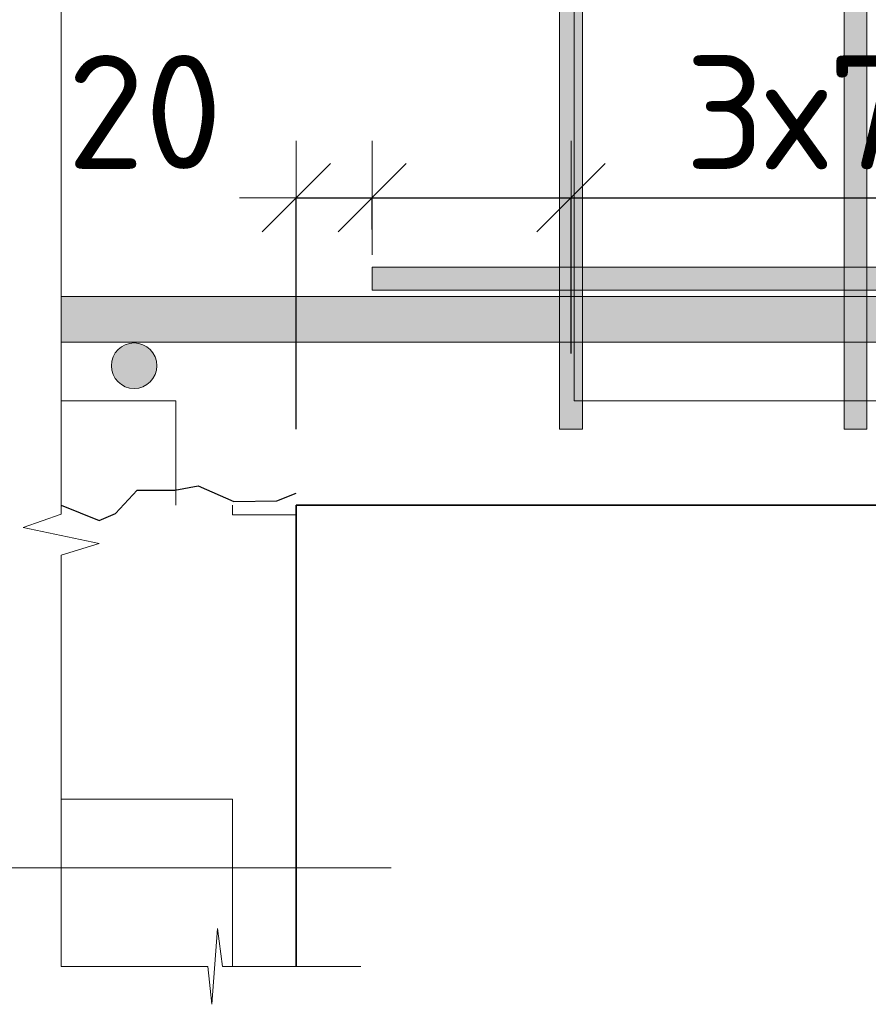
# Model space of a CAD drawing. Header units: metres. Extents: x -38 to 114, y -15 to 21.
# Tile 207 of 244: x 76.819 to 77.043, y 3.096 to 3.356. Entities that reach past the tile are written whole.
import ezdxf

# ---------------------------------------------------------------- set-up
doc = ezdxf.new("R2010")
doc.units = ezdxf.units.M
doc.header["$PDMODE"] = 65
for name, color, linetype, lineweight in [('XR$3$Размерная линия (1)', 7, 'Continuous', 13), ('XR$4$Размерная линия (1)', 7, 'Continuous', 13), ('XR$6$Размерная линия (1)', 7, 'Continuous', 13)]:
    doc.layers.add(name, color=color, linetype=linetype, lineweight=lineweight)
doc.styles.add('ISOCPEUR', font='txt')
doc.dimstyles.new('DIMSTYLE_23', dxfattribs={"dimtxt": 0.03, "dimasz": 0.03, "dimexe": 0, "dimexo": 0, "dimgap": 0.015, "dimtad": 2, "dimdec": 0, "dimlfac": 1000, "dimrnd": 5, "dimzin": 12, "dimdsep": 46, "dimtxsty": 'ISOCPEUR', "dimblk1": 'ALL_ML_STRICH', "dimblk2": 'ALL_ML_STRICH', "dimsah": 1, "dimcen": 0, "dimclrd": 7, "dimclre": 256, "dimclrt": 7, "dimadec": 0, "dimazin": 0, "dimtfac": 1, "dimtdec": 0, "dimtix": 1, "dimtmove": 2, "dimatfit": 3, "dimfxl": 0, "dimtvp": 1.2, "dimtzin": 0, "dimlwd": 0, "dimlwe": -3, "dimarcsym": 0})
doc.dimstyles.new('DIMSTYLE_24', dxfattribs={"dimtxt": 0.03, "dimasz": 0.03, "dimexe": 0, "dimexo": 0, "dimgap": 0.015, "dimtad": 2, "dimdec": 0, "dimlfac": 1000, "dimrnd": 5, "dimzin": 12, "dimdsep": 46, "dimtxsty": 'ISOCPEUR', "dimblk1": 'ALL_ML_STRICH', "dimblk2": 'ALL_ML_STRICH', "dimsah": 1, "dimcen": 0, "dimclrd": 7, "dimclre": 256, "dimclrt": 7, "dimadec": 0, "dimazin": 0, "dimtfac": 1, "dimtdec": 0, "dimtix": 1, "dimtmove": 2, "dimatfit": 3, "dimfxl": 0, "dimtzin": 0, "dimlwd": 0, "dimlwe": -3, "dimarcsym": 0})
pattern_1 = [(0, (0.21, 0.21), (0.105, 0.105), [0.105, -0.105]), (90, (0.21, 0.21), (-0.105, 0.105), [0.105, -0.105])]
pattern_2 = [(0, (0.15, 0.15), (0.075, 0.075), [0.075, -0.075]), (90, (0.15, 0.15), (-0.075, 0.075), [0.075, -0.075])]

# ---------------------------------------------------------------- blocks, each defined once
blk = doc.blocks.new('ЭЛЕМЕНТ_УЗОРА_9')
at = {"color": 7, "linetype": 'Continuous', "lineweight": 13, "transparency": 33554687}
for points in [[(76.82986, 3.32759), (76.82986, 3.43592), (76.83986, 3.43902), (76.81986, 3.44323), (76.82986, 3.44678), (76.82986, 3.54913)], [(76.82986, 3.10605), (76.82986, 3.21438), (76.83986, 3.21748), (76.81986, 3.22169), (76.82986, 3.22524), (76.82986, 3.32759)]]:
    blk.add_lwpolyline(points, dxfattribs=at)
blk = doc.blocks.new('СЛОЖНЫЙ_ОБЪЕКТ_30')
at = {"linetype": 'Continuous', "lineweight": 13, "transparency": 33554687}
blk.add_hatch(color=7, dxfattribs=at).paths.add_polyline_path([(77.27536, 3.27059), (76.82986, 3.27059), (76.82986, 3.28259), (77.27536, 3.28259)], flags=16)
at = {"color": 7, "linetype": 'Continuous', "lineweight": 13, "transparency": 33554687}
blk.add_lwpolyline([(77.27536, 3.27059), (76.82986, 3.27059), (76.82986, 3.28259), (77.27536, 3.28259), (77.27536, 3.27059)], close=True, dxfattribs=at)
blk = doc.blocks.new('ЭЛЕМЕНТ_УЗОРА_12')
at = {"color": 7, "linetype": 'Continuous', "lineweight": 13, "transparency": 33554687}
blk.add_line((76.90886, 3.10605), (76.90886, 3.10605), dxfattribs=at)
blk.add_lwpolyline([(76.82986, 3.10605), (76.86849, 3.10605), (76.8696, 3.09605), (76.8711, 3.11605), (76.87236, 3.10605), (76.90886, 3.10605)], dxfattribs=at)
blk = doc.blocks.new('СЛОЖНЫЙ_ОБЪЕКТ_32')
at = {"linetype": 'Continuous', "lineweight": 13, "true_color": 0xababab, "transparency": 33554687}
blk.add_hatch(color=253, dxfattribs=at).paths.add_polyline_path([(76.9613, 3.24759), (76.9613, 3.40759), (76.9673, 3.40759), (76.9673, 3.24759)], flags=16)
at = {"color": 7, "linetype": 'Continuous', "lineweight": 13, "transparency": 33554687}
blk.add_lwpolyline([(76.9613, 3.24759), (76.9613, 3.40759), (76.9673, 3.40759), (76.9673, 3.24759), (76.9613, 3.24759)], close=True, dxfattribs=at)
blk = doc.blocks.new('СЛОЖНЫЙ_ОБЪЕКТ_33')
at = {"linetype": 'Continuous', "lineweight": 13, "true_color": 0xababab, "transparency": 33554687}
blk.add_hatch(color=253, dxfattribs=at).paths.add_polyline_path([(77.0363, 3.24759), (77.0363, 3.40759), (77.0423, 3.40759), (77.0423, 3.24759)], flags=16)
at = {"color": 7, "linetype": 'Continuous', "lineweight": 13, "transparency": 33554687}
blk.add_lwpolyline([(77.0363, 3.24759), (77.0363, 3.40759), (77.0423, 3.40759), (77.0423, 3.24759), (77.0363, 3.24759)], close=True, dxfattribs=at)
blk = doc.blocks.new('СЛОЖНЫЙ_ОБЪЕКТ_37')
at = {"linetype": 'Continuous', "lineweight": 13, "true_color": 0xababab, "transparency": 33554687}
blk.add_hatch(color=253, dxfattribs=at).paths.add_polyline_path([(77.23686, 3.29029), (76.91186, 3.29029), (76.91186, 3.28429), (77.23686, 3.28429)])
at = {"color": 7, "linetype": 'Continuous', "lineweight": 13, "transparency": 33554687}
blk.add_lwpolyline([(77.23686, 3.29029), (76.91186, 3.29029), (76.91186, 3.28429), (77.23686, 3.28429), (77.23686, 3.29029)], close=True, dxfattribs=at)
blk = doc.blocks.new('ALL_ML_STRICH')
at = {"color": 0, "linetype": 'ByBlock', "lineweight": -2}
for p, q in [((0, -0.5), (0, 0.5)), ((-0.3, -0.3), (0.3, 0.3)), ((-1, 0), (0.5, 0))]:
    blk.add_line(p, q, dxfattribs=at)
blk = doc.blocks.new('*D189')
at = {"layer": 'DEFPOINTS', "color": 7, "linetype": 'Continuous', "lineweight": 13, "transparency": 33554687}
for p in [(76.89186, 3.30861), (76.91186, 3.28029), (76.89186, 3.22759)]:
    blk.add_point(p, dxfattribs=at)
at = {"layer": 'XR$3$Размерная линия (1)', "color": 9, "linetype": 'Continuous', "lineweight": -2, "true_color": 0xc7c7c7, "transparency": 33554687}
for p, q in [((76.89186, 3.24759), (76.89186, 3.30861)), ((76.91186, 3.30029), (76.91186, 3.30861))]:
    blk.add_line(p, q, dxfattribs=at)
at = {"layer": 'XR$3$Размерная линия (1)', "color": 7, "linetype": 'Continuous', "lineweight": -2, "transparency": 33554687}
blk.add_line((76.89186, 3.30861), (76.91186, 3.30861), dxfattribs=at)
at = {"layer": 'XR$3$Размерная линия (1)', "color": 7, "linetype": 'Continuous', "lineweight": 13, "transparency": 33554687, "xscale": 0.03, "yscale": 0.03, "zscale": 0.03, "rotation": 180}
blk.add_blockref('ALL_ML_STRICH', (76.89186, 3.30861), dxfattribs=at)
at = {"layer": 'XR$3$Размерная линия (1)', "color": 7, "linetype": 'Continuous', "lineweight": 13, "transparency": 33554687, "xscale": 0.03, "yscale": 0.03, "zscale": 0.03}
blk.add_blockref('ALL_ML_STRICH', (76.91186, 3.30861), dxfattribs=at)
at = {"layer": 'XR$3$Размерная линия (1)', "color": 7, "linetype": 'Continuous', "lineweight": 13, "transparency": 33554687, "insert": (76.85189, 3.33123), "char_height": 0.03, "width": 0.06, "attachment_point": 5, "style": 'ISOCPEUR'}
blk.add_mtext('\\A1;{20}', dxfattribs=at)
blk = doc.blocks.new('*D190')
at = {"layer": 'DEFPOINTS', "color": 7, "linetype": 'Continuous', "lineweight": 13, "transparency": 33554687}
for p in [(76.91186, 3.30861), (76.91186, 3.28029), (76.9643, 3.24759)]:
    blk.add_point(p, dxfattribs=at)
at = {"layer": 'XR$3$Размерная линия (1)', "color": 9, "linetype": 'Continuous', "lineweight": -2, "true_color": 0xc7c7c7, "transparency": 33554687}
for p, q in [((76.91186, 3.30029), (76.91186, 3.30861)), ((76.9643, 3.26759), (76.9643, 3.30861))]:
    blk.add_line(p, q, dxfattribs=at)
at = {"layer": 'XR$3$Размерная линия (1)', "color": 7, "linetype": 'Continuous', "lineweight": -2, "transparency": 33554687}
blk.add_line((76.91186, 3.30861), (76.9643, 3.30861), dxfattribs=at)
at = {"layer": 'XR$3$Размерная линия (1)', "color": 7, "linetype": 'Continuous', "lineweight": 13, "transparency": 33554687, "xscale": 0.03, "yscale": 0.03, "zscale": 0.03, "rotation": 180}
blk.add_blockref('ALL_ML_STRICH', (76.91186, 3.30861), dxfattribs=at)
at = {"layer": 'XR$3$Размерная линия (1)', "color": 7, "linetype": 'Continuous', "lineweight": 13, "transparency": 33554687, "xscale": 0.03, "yscale": 0.03, "zscale": 0.03}
blk.add_blockref('ALL_ML_STRICH', (76.9643, 3.30861), dxfattribs=at)
at = {"layer": 'XR$3$Размерная линия (1)', "color": 7, "linetype": 'Continuous', "lineweight": 13, "transparency": 33554687, "insert": (76.88172, 3.37766), "char_height": 0.03, "width": 0.06, "attachment_point": 5, "style": 'ISOCPEUR'}
blk.add_mtext('\\A1;{50}', dxfattribs=at)
blk = doc.blocks.new('*D191')
at = {"layer": 'DEFPOINTS', "color": 7, "linetype": 'Continuous', "lineweight": 13, "transparency": 33554687}
for p in [(76.9643, 3.30861), (76.9643, 3.24759), (77.1893, 3.24759)]:
    blk.add_point(p, dxfattribs=at)
at = {"layer": 'XR$3$Размерная линия (1)', "color": 9, "linetype": 'Continuous', "lineweight": -2, "true_color": 0xc7c7c7, "transparency": 33554687}
for p, q in [((76.9643, 3.26759), (76.9643, 3.30861)), ((77.1893, 3.26759), (77.1893, 3.30861))]:
    blk.add_line(p, q, dxfattribs=at)
at = {"layer": 'XR$3$Размерная линия (1)', "color": 7, "linetype": 'Continuous', "lineweight": -2, "transparency": 33554687}
blk.add_line((76.9643, 3.30861), (77.1893, 3.30861), dxfattribs=at)
at = {"layer": 'XR$3$Размерная линия (1)', "color": 7, "linetype": 'Continuous', "lineweight": 13, "transparency": 33554687, "xscale": 0.03, "yscale": 0.03, "zscale": 0.03, "rotation": 180}
blk.add_blockref('ALL_ML_STRICH', (76.9643, 3.30861), dxfattribs=at)
at = {"layer": 'XR$3$Размерная линия (1)', "color": 7, "linetype": 'Continuous', "lineweight": 13, "transparency": 33554687, "xscale": 0.03, "yscale": 0.03, "zscale": 0.03}
blk.add_blockref('ALL_ML_STRICH', (77.1893, 3.30861), dxfattribs=at)
at = {"layer": 'XR$3$Размерная линия (1)', "color": 7, "linetype": 'Continuous', "lineweight": 13, "transparency": 33554687, "insert": (76.9943, 3.34611), "char_height": 0.03, "width": 0.0015, "attachment_point": 1, "line_spacing_factor": 0.60241, "style": 'ISOCPEUR'}
blk.add_mtext('3х75=225', dxfattribs=at)
blk = doc.blocks.new('ЭЛЕМЕНТ_УЗОРА_22')
at = {"color": 7, "linetype": 'Continuous', "lineweight": 13, "transparency": 33554687}
for points in [[(76.82986, 3.32759), (76.82986, 3.43592), (76.83986, 3.43902), (76.81986, 3.44323), (76.82986, 3.44678), (76.82986, 3.54913)], [(76.82986, 3.10605), (76.82986, 3.21438), (76.83986, 3.21748), (76.81986, 3.22169), (76.82986, 3.22524), (76.82986, 3.32759)]]:
    blk.add_lwpolyline(points, dxfattribs=at)
blk = doc.blocks.new('СЛОЖНЫЙ_ОБЪЕКТ_69')
at = {"linetype": 'Continuous', "lineweight": 13, "transparency": 33554687}
blk.add_hatch(color=7, dxfattribs=at).paths.add_polyline_path([(77.27536, 3.27059), (76.82986, 3.27059), (76.82986, 3.28259), (77.27536, 3.28259)], flags=16)
at = {"color": 7, "linetype": 'Continuous', "lineweight": 13, "transparency": 33554687}
blk.add_lwpolyline([(77.27536, 3.27059), (76.82986, 3.27059), (76.82986, 3.28259), (77.27536, 3.28259), (77.27536, 3.27059)], close=True, dxfattribs=at)
blk = doc.blocks.new('ЭЛЕМЕНТ_УЗОРА_25')
at = {"color": 7, "linetype": 'Continuous', "lineweight": 13, "transparency": 33554687}
blk.add_line((76.90886, 3.10605), (76.90886, 3.10605), dxfattribs=at)
blk.add_lwpolyline([(76.82986, 3.10605), (76.86849, 3.10605), (76.8696, 3.09605), (76.8711, 3.11605), (76.87236, 3.10605), (76.90886, 3.10605)], dxfattribs=at)
blk = doc.blocks.new('СЛОЖНЫЙ_ОБЪЕКТ_71')
at = {"linetype": 'Continuous', "lineweight": 13, "true_color": 0xababab, "transparency": 33554687}
blk.add_hatch(color=253, dxfattribs=at).paths.add_polyline_path([(76.9613, 3.24759), (76.9613, 3.40759), (76.9673, 3.40759), (76.9673, 3.24759)], flags=16)
at = {"color": 7, "linetype": 'Continuous', "lineweight": 13, "transparency": 33554687}
blk.add_lwpolyline([(76.9613, 3.24759), (76.9613, 3.40759), (76.9673, 3.40759), (76.9673, 3.24759), (76.9613, 3.24759)], close=True, dxfattribs=at)
blk = doc.blocks.new('СЛОЖНЫЙ_ОБЪЕКТ_72')
at = {"linetype": 'Continuous', "lineweight": 13, "true_color": 0xababab, "transparency": 33554687}
blk.add_hatch(color=253, dxfattribs=at).paths.add_polyline_path([(77.0363, 3.24759), (77.0363, 3.40759), (77.0423, 3.40759), (77.0423, 3.24759)], flags=16)
at = {"color": 7, "linetype": 'Continuous', "lineweight": 13, "transparency": 33554687}
blk.add_lwpolyline([(77.0363, 3.24759), (77.0363, 3.40759), (77.0423, 3.40759), (77.0423, 3.24759), (77.0363, 3.24759)], close=True, dxfattribs=at)
blk = doc.blocks.new('СЛОЖНЫЙ_ОБЪЕКТ_76')
at = {"linetype": 'Continuous', "lineweight": 13, "true_color": 0xababab, "transparency": 33554687}
blk.add_hatch(color=253, dxfattribs=at).paths.add_polyline_path([(77.23686, 3.29029), (76.91186, 3.29029), (76.91186, 3.28429), (77.23686, 3.28429)])
at = {"color": 7, "linetype": 'Continuous', "lineweight": 13, "transparency": 33554687}
blk.add_lwpolyline([(77.23686, 3.29029), (76.91186, 3.29029), (76.91186, 3.28429), (77.23686, 3.28429), (77.23686, 3.29029)], close=True, dxfattribs=at)
blk = doc.blocks.new('*D508')
at = {"layer": 'DEFPOINTS', "color": 7, "linetype": 'Continuous', "lineweight": 13, "transparency": 33554687}
for p in [(76.89186, 3.30861), (76.91186, 3.28029), (76.89186, 3.22759)]:
    blk.add_point(p, dxfattribs=at)
at = {"layer": 'XR$4$Размерная линия (1)', "color": 9, "linetype": 'Continuous', "lineweight": -2, "true_color": 0xc7c7c7, "transparency": 33554687}
for p, q in [((76.89186, 3.24759), (76.89186, 3.30861)), ((76.91186, 3.30029), (76.91186, 3.30861))]:
    blk.add_line(p, q, dxfattribs=at)
at = {"layer": 'XR$4$Размерная линия (1)', "color": 7, "linetype": 'Continuous', "lineweight": -2, "transparency": 33554687}
blk.add_line((76.89186, 3.30861), (76.91186, 3.30861), dxfattribs=at)
at = {"layer": 'XR$4$Размерная линия (1)', "color": 7, "linetype": 'Continuous', "lineweight": 13, "transparency": 33554687, "xscale": 0.03, "yscale": 0.03, "zscale": 0.03, "rotation": 180}
blk.add_blockref('ALL_ML_STRICH', (76.89186, 3.30861), dxfattribs=at)
at = {"layer": 'XR$4$Размерная линия (1)', "color": 7, "linetype": 'Continuous', "lineweight": 13, "transparency": 33554687, "xscale": 0.03, "yscale": 0.03, "zscale": 0.03}
blk.add_blockref('ALL_ML_STRICH', (76.91186, 3.30861), dxfattribs=at)
at = {"layer": 'XR$4$Размерная линия (1)', "color": 7, "linetype": 'Continuous', "lineweight": 13, "transparency": 33554687, "insert": (76.85189, 3.33123), "char_height": 0.03, "width": 0.06, "attachment_point": 5, "style": 'ISOCPEUR'}
blk.add_mtext('\\A1;{20}', dxfattribs=at)
blk = doc.blocks.new('*D509')
at = {"layer": 'DEFPOINTS', "color": 7, "linetype": 'Continuous', "lineweight": 13, "transparency": 33554687}
for p in [(76.91186, 3.30861), (76.91186, 3.28029), (76.9643, 3.24759)]:
    blk.add_point(p, dxfattribs=at)
at = {"layer": 'XR$4$Размерная линия (1)', "color": 9, "linetype": 'Continuous', "lineweight": -2, "true_color": 0xc7c7c7, "transparency": 33554687}
for p, q in [((76.91186, 3.30029), (76.91186, 3.30861)), ((76.9643, 3.26759), (76.9643, 3.30861))]:
    blk.add_line(p, q, dxfattribs=at)
at = {"layer": 'XR$4$Размерная линия (1)', "color": 7, "linetype": 'Continuous', "lineweight": -2, "transparency": 33554687}
blk.add_line((76.91186, 3.30861), (76.9643, 3.30861), dxfattribs=at)
at = {"layer": 'XR$4$Размерная линия (1)', "color": 7, "linetype": 'Continuous', "lineweight": 13, "transparency": 33554687, "xscale": 0.03, "yscale": 0.03, "zscale": 0.03, "rotation": 180}
blk.add_blockref('ALL_ML_STRICH', (76.91186, 3.30861), dxfattribs=at)
at = {"layer": 'XR$4$Размерная линия (1)', "color": 7, "linetype": 'Continuous', "lineweight": 13, "transparency": 33554687, "xscale": 0.03, "yscale": 0.03, "zscale": 0.03}
blk.add_blockref('ALL_ML_STRICH', (76.9643, 3.30861), dxfattribs=at)
at = {"layer": 'XR$4$Размерная линия (1)', "color": 7, "linetype": 'Continuous', "lineweight": 13, "transparency": 33554687, "insert": (76.88172, 3.37766), "char_height": 0.03, "width": 0.06, "attachment_point": 5, "style": 'ISOCPEUR'}
blk.add_mtext('\\A1;{50}', dxfattribs=at)
blk = doc.blocks.new('*D510')
at = {"layer": 'DEFPOINTS', "color": 7, "linetype": 'Continuous', "lineweight": 13, "transparency": 33554687}
for p in [(76.9643, 3.30861), (76.9643, 3.24759), (77.1893, 3.24759)]:
    blk.add_point(p, dxfattribs=at)
at = {"layer": 'XR$4$Размерная линия (1)', "color": 9, "linetype": 'Continuous', "lineweight": -2, "true_color": 0xc7c7c7, "transparency": 33554687}
for p, q in [((76.9643, 3.26759), (76.9643, 3.30861)), ((77.1893, 3.26759), (77.1893, 3.30861))]:
    blk.add_line(p, q, dxfattribs=at)
at = {"layer": 'XR$4$Размерная линия (1)', "color": 7, "linetype": 'Continuous', "lineweight": -2, "transparency": 33554687}
blk.add_line((76.9643, 3.30861), (77.1893, 3.30861), dxfattribs=at)
at = {"layer": 'XR$4$Размерная линия (1)', "color": 7, "linetype": 'Continuous', "lineweight": 13, "transparency": 33554687, "xscale": 0.03, "yscale": 0.03, "zscale": 0.03, "rotation": 180}
blk.add_blockref('ALL_ML_STRICH', (76.9643, 3.30861), dxfattribs=at)
at = {"layer": 'XR$4$Размерная линия (1)', "color": 7, "linetype": 'Continuous', "lineweight": 13, "transparency": 33554687, "xscale": 0.03, "yscale": 0.03, "zscale": 0.03}
blk.add_blockref('ALL_ML_STRICH', (77.1893, 3.30861), dxfattribs=at)
at = {"layer": 'XR$4$Размерная линия (1)', "color": 7, "linetype": 'Continuous', "lineweight": 13, "transparency": 33554687, "insert": (76.9943, 3.34611), "char_height": 0.03, "width": 0.0015, "attachment_point": 1, "line_spacing_factor": 0.60241, "style": 'ISOCPEUR'}
blk.add_mtext('3х75=225', dxfattribs=at)
blk = doc.blocks.new('ЭЛЕМЕНТ_УЗОРА_37')
at = {"color": 7, "linetype": 'Continuous', "lineweight": 13, "transparency": 33554687}
for points in [[(76.82986, 3.32759), (76.82986, 3.43592), (76.83986, 3.43902), (76.81986, 3.44323), (76.82986, 3.44678), (76.82986, 3.54913)], [(76.82986, 3.10605), (76.82986, 3.21438), (76.83986, 3.21748), (76.81986, 3.22169), (76.82986, 3.22524), (76.82986, 3.32759)]]:
    blk.add_lwpolyline(points, dxfattribs=at)
blk = doc.blocks.new('СЛОЖНЫЙ_ОБЪЕКТ_110')
at = {"linetype": 'Continuous', "lineweight": 13, "transparency": 33554687}
blk.add_hatch(color=7, dxfattribs=at).paths.add_polyline_path([(77.27536, 3.27059), (76.82986, 3.27059), (76.82986, 3.28259), (77.27536, 3.28259)], flags=16)
at = {"color": 7, "linetype": 'Continuous', "lineweight": 13, "transparency": 33554687}
blk.add_lwpolyline([(77.27536, 3.27059), (76.82986, 3.27059), (76.82986, 3.28259), (77.27536, 3.28259), (77.27536, 3.27059)], close=True, dxfattribs=at)
blk = doc.blocks.new('ЭЛЕМЕНТ_УЗОРА_40')
at = {"color": 7, "linetype": 'Continuous', "lineweight": 13, "transparency": 33554687}
blk.add_line((76.90886, 3.10605), (76.90886, 3.10605), dxfattribs=at)
blk.add_lwpolyline([(76.82986, 3.10605), (76.86849, 3.10605), (76.8696, 3.09605), (76.8711, 3.11605), (76.87236, 3.10605), (76.90886, 3.10605)], dxfattribs=at)
blk = doc.blocks.new('СЛОЖНЫЙ_ОБЪЕКТ_112')
at = {"linetype": 'Continuous', "lineweight": 13, "true_color": 0xababab, "transparency": 33554687}
blk.add_hatch(color=253, dxfattribs=at).paths.add_polyline_path([(76.9613, 3.24759), (76.9613, 3.40759), (76.9673, 3.40759), (76.9673, 3.24759)], flags=16)
at = {"color": 7, "linetype": 'Continuous', "lineweight": 13, "transparency": 33554687}
blk.add_lwpolyline([(76.9613, 3.24759), (76.9613, 3.40759), (76.9673, 3.40759), (76.9673, 3.24759), (76.9613, 3.24759)], close=True, dxfattribs=at)
blk = doc.blocks.new('СЛОЖНЫЙ_ОБЪЕКТ_113')
at = {"linetype": 'Continuous', "lineweight": 13, "true_color": 0xababab, "transparency": 33554687}
blk.add_hatch(color=253, dxfattribs=at).paths.add_polyline_path([(77.0363, 3.24759), (77.0363, 3.40759), (77.0423, 3.40759), (77.0423, 3.24759)], flags=16)
at = {"color": 7, "linetype": 'Continuous', "lineweight": 13, "transparency": 33554687}
blk.add_lwpolyline([(77.0363, 3.24759), (77.0363, 3.40759), (77.0423, 3.40759), (77.0423, 3.24759), (77.0363, 3.24759)], close=True, dxfattribs=at)
blk = doc.blocks.new('СЛОЖНЫЙ_ОБЪЕКТ_117')
at = {"linetype": 'Continuous', "lineweight": 13, "true_color": 0xababab, "transparency": 33554687}
blk.add_hatch(color=253, dxfattribs=at).paths.add_polyline_path([(77.23686, 3.29029), (76.91186, 3.29029), (76.91186, 3.28429), (77.23686, 3.28429)])
at = {"color": 7, "linetype": 'Continuous', "lineweight": 13, "transparency": 33554687}
blk.add_lwpolyline([(77.23686, 3.29029), (76.91186, 3.29029), (76.91186, 3.28429), (77.23686, 3.28429), (77.23686, 3.29029)], close=True, dxfattribs=at)
blk = doc.blocks.new('*D905')
at = {"layer": 'DEFPOINTS', "color": 7, "linetype": 'Continuous', "lineweight": 13, "transparency": 33554687}
for p in [(76.89186, 3.30861), (76.91186, 3.28029), (76.89186, 3.22759)]:
    blk.add_point(p, dxfattribs=at)
at = {"layer": 'XR$6$Размерная линия (1)', "color": 9, "linetype": 'Continuous', "lineweight": -2, "true_color": 0xc7c7c7, "transparency": 33554687}
for p, q in [((76.89186, 3.24759), (76.89186, 3.30861)), ((76.91186, 3.30029), (76.91186, 3.30861))]:
    blk.add_line(p, q, dxfattribs=at)
at = {"layer": 'XR$6$Размерная линия (1)', "color": 7, "linetype": 'Continuous', "lineweight": -2, "transparency": 33554687}
blk.add_line((76.89186, 3.30861), (76.91186, 3.30861), dxfattribs=at)
at = {"layer": 'XR$6$Размерная линия (1)', "color": 7, "linetype": 'Continuous', "lineweight": 13, "transparency": 33554687, "xscale": 0.03, "yscale": 0.03, "zscale": 0.03, "rotation": 180}
blk.add_blockref('ALL_ML_STRICH', (76.89186, 3.30861), dxfattribs=at)
at = {"layer": 'XR$6$Размерная линия (1)', "color": 7, "linetype": 'Continuous', "lineweight": 13, "transparency": 33554687, "xscale": 0.03, "yscale": 0.03, "zscale": 0.03}
blk.add_blockref('ALL_ML_STRICH', (76.91186, 3.30861), dxfattribs=at)
at = {"layer": 'XR$6$Размерная линия (1)', "color": 7, "linetype": 'Continuous', "lineweight": 13, "transparency": 33554687, "insert": (76.85189, 3.33123), "char_height": 0.03, "width": 0.06, "attachment_point": 5, "style": 'ISOCPEUR'}
blk.add_mtext('\\A1;{20}', dxfattribs=at)
blk = doc.blocks.new('*D906')
at = {"layer": 'DEFPOINTS', "color": 7, "linetype": 'Continuous', "lineweight": 13, "transparency": 33554687}
for p in [(76.91186, 3.30861), (76.91186, 3.28029), (76.9643, 3.24759)]:
    blk.add_point(p, dxfattribs=at)
at = {"layer": 'XR$6$Размерная линия (1)', "color": 9, "linetype": 'Continuous', "lineweight": -2, "true_color": 0xc7c7c7, "transparency": 33554687}
for p, q in [((76.91186, 3.30029), (76.91186, 3.30861)), ((76.9643, 3.26759), (76.9643, 3.30861))]:
    blk.add_line(p, q, dxfattribs=at)
at = {"layer": 'XR$6$Размерная линия (1)', "color": 7, "linetype": 'Continuous', "lineweight": -2, "transparency": 33554687}
blk.add_line((76.91186, 3.30861), (76.9643, 3.30861), dxfattribs=at)
at = {"layer": 'XR$6$Размерная линия (1)', "color": 7, "linetype": 'Continuous', "lineweight": 13, "transparency": 33554687, "xscale": 0.03, "yscale": 0.03, "zscale": 0.03, "rotation": 180}
blk.add_blockref('ALL_ML_STRICH', (76.91186, 3.30861), dxfattribs=at)
at = {"layer": 'XR$6$Размерная линия (1)', "color": 7, "linetype": 'Continuous', "lineweight": 13, "transparency": 33554687, "xscale": 0.03, "yscale": 0.03, "zscale": 0.03}
blk.add_blockref('ALL_ML_STRICH', (76.9643, 3.30861), dxfattribs=at)
at = {"layer": 'XR$6$Размерная линия (1)', "color": 7, "linetype": 'Continuous', "lineweight": 13, "transparency": 33554687, "insert": (76.88172, 3.37766), "char_height": 0.03, "width": 0.06, "attachment_point": 5, "style": 'ISOCPEUR'}
blk.add_mtext('\\A1;{50}', dxfattribs=at)
blk = doc.blocks.new('*D907')
at = {"layer": 'DEFPOINTS', "color": 7, "linetype": 'Continuous', "lineweight": 13, "transparency": 33554687}
for p in [(76.9643, 3.30861), (76.9643, 3.24759), (77.1893, 3.24759)]:
    blk.add_point(p, dxfattribs=at)
at = {"layer": 'XR$6$Размерная линия (1)', "color": 9, "linetype": 'Continuous', "lineweight": -2, "true_color": 0xc7c7c7, "transparency": 33554687}
for p, q in [((76.9643, 3.26759), (76.9643, 3.30861)), ((77.1893, 3.26759), (77.1893, 3.30861))]:
    blk.add_line(p, q, dxfattribs=at)
at = {"layer": 'XR$6$Размерная линия (1)', "color": 7, "linetype": 'Continuous', "lineweight": -2, "transparency": 33554687}
blk.add_line((76.9643, 3.30861), (77.1893, 3.30861), dxfattribs=at)
at = {"layer": 'XR$6$Размерная линия (1)', "color": 7, "linetype": 'Continuous', "lineweight": 13, "transparency": 33554687, "xscale": 0.03, "yscale": 0.03, "zscale": 0.03, "rotation": 180}
blk.add_blockref('ALL_ML_STRICH', (76.9643, 3.30861), dxfattribs=at)
at = {"layer": 'XR$6$Размерная линия (1)', "color": 7, "linetype": 'Continuous', "lineweight": 13, "transparency": 33554687, "xscale": 0.03, "yscale": 0.03, "zscale": 0.03}
blk.add_blockref('ALL_ML_STRICH', (77.1893, 3.30861), dxfattribs=at)
at = {"layer": 'XR$6$Размерная линия (1)', "color": 7, "linetype": 'Continuous', "lineweight": 13, "transparency": 33554687, "insert": (76.9943, 3.34611), "char_height": 0.03, "width": 0.0015, "attachment_point": 1, "line_spacing_factor": 0.60241, "style": 'ISOCPEUR'}
blk.add_mtext('3х75=225', dxfattribs=at)

msp = doc.modelspace()

# ---------------------------------------------------------------- hatches: boundary and pattern name
at = {"linetype": 'Continuous', "lineweight": 13, "transparency": 33554687}
h = msp.add_hatch(dxfattribs=at)
h.set_pattern_fill('____', scale=0.105, style=0, pattern_type=2)
h.set_pattern_definition(pattern_1)
h.paths.add_polyline_path([(76.82986, 3.42759), (76.82986, 3.22759), (77.27536, 3.22759), (77.27536, 3.42759)], flags=0)
h = msp.add_hatch(dxfattribs=at)
h.set_pattern_fill('____', scale=0.105, style=0, pattern_type=2)
h.set_pattern_definition(pattern_1)
h.paths.add_polyline_path([(76.82986, 3.42759), (76.82986, 3.22759), (77.27536, 3.22759), (77.27536, 3.42759)], flags=0)
h = msp.add_hatch(dxfattribs=at)
h.set_pattern_fill('____', scale=0.105, style=0, pattern_type=2)
h.set_pattern_definition(pattern_1)
h.paths.add_polyline_path([(76.82986, 3.42759), (76.82986, 3.22759), (77.27536, 3.22759), (77.27536, 3.42759)], flags=0)
msp.add_hatch(color=7, dxfattribs=at).paths.add_polyline_path([(76.85041, 3.2702), (76.84774, 3.2702), (76.84534, 3.26904), (76.84367, 3.26695), (76.84308, 3.26435), (76.84367, 3.26174), (76.84534, 3.25966), (76.84774, 3.2585), (76.85041, 3.2585), (76.85282, 3.25966), (76.85449, 3.26174), (76.85508, 3.26435), (76.85449, 3.26695), (76.85282, 3.26904)])
msp.add_hatch(color=7, dxfattribs=at).paths.add_polyline_path([(76.85041, 3.2702), (76.84774, 3.2702), (76.84534, 3.26904), (76.84367, 3.26695), (76.84308, 3.26435), (76.84367, 3.26174), (76.84534, 3.25966), (76.84774, 3.2585), (76.85041, 3.2585), (76.85282, 3.25966), (76.85449, 3.26174), (76.85508, 3.26435), (76.85449, 3.26695), (76.85282, 3.26904)])
msp.add_hatch(color=7, dxfattribs=at).paths.add_polyline_path([(76.85041, 3.2702), (76.84774, 3.2702), (76.84534, 3.26904), (76.84367, 3.26695), (76.84308, 3.26435), (76.84367, 3.26174), (76.84534, 3.25966), (76.84774, 3.2585), (76.85041, 3.2585), (76.85282, 3.25966), (76.85449, 3.26174), (76.85508, 3.26435), (76.85449, 3.26695), (76.85282, 3.26904)])
h = msp.add_hatch(dxfattribs=at)
h.set_pattern_fill('____', scale=0.075, style=0, pattern_type=2)
h.set_pattern_definition(pattern_2)
h.paths.add_polyline_path([(76.89186, 3.22759), (76.82986, 3.22759), (76.82986, 3.10605), (76.89186, 3.10605)], flags=0)
h = msp.add_hatch(dxfattribs=at)
h.set_pattern_fill('____', scale=0.075, style=0, pattern_type=2)
h.set_pattern_definition(pattern_2)
h.paths.add_polyline_path([(76.89186, 3.22759), (76.82986, 3.22759), (76.82986, 3.10605), (76.89186, 3.10605)], flags=0)
h = msp.add_hatch(dxfattribs=at)
h.set_pattern_fill('____', scale=0.075, style=0, pattern_type=2)
h.set_pattern_definition(pattern_2)
h.paths.add_polyline_path([(76.89186, 3.22759), (76.82986, 3.22759), (76.82986, 3.10605), (76.89186, 3.10605)], flags=0)

# ---------------------------------------------------------------- linework, layer by layer
at = {"color": 7, "linetype": 'Continuous', "lineweight": 35, "transparency": 33554687}
for q in [(76.89186, 3.10605), (77.27536, 3.22759), (76.89186, 3.10605), (77.27536, 3.22759), (76.89186, 3.10605), (77.27536, 3.22759)]:
    msp.add_line((76.89186, 3.22759), q, dxfattribs=at)
at = {"color": 7, "linetype": 'Continuous', "lineweight": 13, "transparency": 33554687}
for q in [(76.91686, 3.13202), (76.91686, 3.13202), (76.89186, 3.13202)]:
    msp.add_line((76.58862, 3.13202), q, dxfattribs=at)
at = {"color": 7, "linetype": 'Continuous', "lineweight": 25, "transparency": 33554687}
msp.add_lwpolyline([(76.82986, 3.22759), (76.83986, 3.22359), (76.84416, 3.22543), (76.84986, 3.23159), (76.85986, 3.23159), (76.86596, 3.23267), (76.87536, 3.22859), (76.88676, 3.22875), (76.89186, 3.23074)], dxfattribs=at)
msp.add_lwpolyline([(76.82986, 3.22759), (76.83986, 3.22359), (76.84416, 3.22543), (76.84986, 3.23159), (76.85986, 3.23159), (76.86596, 3.23267), (76.87536, 3.22859), (76.88676, 3.22875), (76.89186, 3.23074)], dxfattribs=at)
msp.add_lwpolyline([(76.82986, 3.22759), (76.83986, 3.22359), (76.84416, 3.22543), (76.84986, 3.23159), (76.85986, 3.23159), (76.86596, 3.23267), (76.87536, 3.22859), (76.88676, 3.22875), (76.89186, 3.23074)], dxfattribs=at)
at = {"color": 7, "linetype": 'Continuous', "lineweight": 18, "transparency": 33554687}
msp.add_circle((76.84908, 3.26435), 0.006, dxfattribs=at)
msp.add_circle((76.84908, 3.26435), 0.006, dxfattribs=at)
msp.add_circle((76.84908, 3.26435), 0.006, dxfattribs=at)

# ---------------------------------------------------------------- block references
at = {"color": 7, "linetype": 'Continuous', "lineweight": 13, "transparency": 33554687}
for name in ['ЭЛЕМЕНТ_УЗОРА_9', 'ЭЛЕМЕНТ_УЗОРА_22', 'ЭЛЕМЕНТ_УЗОРА_37', 'СЛОЖНЫЙ_ОБЪЕКТ_32', 'СЛОЖНЫЙ_ОБЪЕКТ_71', 'СЛОЖНЫЙ_ОБЪЕКТ_112', 'СЛОЖНЫЙ_ОБЪЕКТ_33', 'СЛОЖНЫЙ_ОБЪЕКТ_72', 'СЛОЖНЫЙ_ОБЪЕКТ_113', 'СЛОЖНЫЙ_ОБЪЕКТ_37', 'СЛОЖНЫЙ_ОБЪЕКТ_76', 'СЛОЖНЫЙ_ОБЪЕКТ_117', 'СЛОЖНЫЙ_ОБЪЕКТ_30', 'СЛОЖНЫЙ_ОБЪЕКТ_69', 'СЛОЖНЫЙ_ОБЪЕКТ_110', 'ЭЛЕМЕНТ_УЗОРА_12', 'ЭЛЕМЕНТ_УЗОРА_25', 'ЭЛЕМЕНТ_УЗОРА_40']:
    msp.add_blockref(name, (0, 0), dxfattribs=at)

# ---------------------------------------------------------------- dimensions: what is measured, and where the dimension line sits
at = {"layer": 'XR$3$Размерная линия (1)', "color": 7, "linetype": 'Continuous', "lineweight": 13, "transparency": 33554687}
for base, p1, p2, picture, middle in [((76.9643, 3.30861), (76.91186, 3.30029), (76.9643, 3.26759), '*D190', (76.88172, 3.37766)), ((76.91186, 3.30861), (76.89186, 3.24759), (76.91186, 3.30029), '*D189', (76.85189, 3.33123))]:
    dim = msp.add_linear_dim(base=base, p1=p1, p2=p2, dimstyle='DIMSTYLE_23', override={"dimpost": '<>', "dimclrd": 7, "dimclre": 9, "dimclrt": 7, "dimlwd": 0, "dimlwe": 65533}, dxfattribs=at)
    dim.commit()
    dim.dimension.update_dxf_attribs({"geometry": picture, "text_midpoint": middle, "dimtype": 160})
dim = msp.add_linear_dim(base=(77.1893, 3.30861), p1=(76.9643, 3.26759), p2=(77.1893, 3.26759), text='3х75=225', dimstyle='DIMSTYLE_24', override={"dimpost": '<>', "dimclrd": 7, "dimclre": 9, "dimclrt": 7, "dimlwd": 0, "dimlwe": 65533}, dxfattribs=at)
dim.commit()
dim.dimension.update_dxf_attribs({"geometry": '*D191', "text_midpoint": (77.0768, 3.32361), "dimtype": 160})
at = {"layer": 'XR$4$Размерная линия (1)', "color": 7, "linetype": 'Continuous', "lineweight": 13, "transparency": 33554687}
for base, p1, p2, picture, middle in [((76.9643, 3.30861), (76.91186, 3.30029), (76.9643, 3.26759), '*D509', (76.88172, 3.37766)), ((76.91186, 3.30861), (76.89186, 3.24759), (76.91186, 3.30029), '*D508', (76.85189, 3.33123))]:
    dim = msp.add_linear_dim(base=base, p1=p1, p2=p2, dimstyle='DIMSTYLE_23', override={"dimpost": '<>', "dimclrd": 7, "dimclre": 9, "dimclrt": 7, "dimlwd": 0, "dimlwe": 65533}, dxfattribs=at)
    dim.commit()
    dim.dimension.update_dxf_attribs({"geometry": picture, "text_midpoint": middle, "dimtype": 160})
dim = msp.add_linear_dim(base=(77.1893, 3.30861), p1=(76.9643, 3.26759), p2=(77.1893, 3.26759), text='3х75=225', dimstyle='DIMSTYLE_24', override={"dimpost": '<>', "dimclrd": 7, "dimclre": 9, "dimclrt": 7, "dimlwd": 0, "dimlwe": 65533}, dxfattribs=at)
dim.commit()
dim.dimension.update_dxf_attribs({"geometry": '*D510', "text_midpoint": (77.0768, 3.32361), "dimtype": 160})
at = {"layer": 'XR$6$Размерная линия (1)', "color": 7, "linetype": 'Continuous', "lineweight": 13, "transparency": 33554687}
for base, p1, p2, picture, middle in [((76.9643, 3.30861), (76.91186, 3.30029), (76.9643, 3.26759), '*D906', (76.88172, 3.37766)), ((76.91186, 3.30861), (76.89186, 3.24759), (76.91186, 3.30029), '*D905', (76.85189, 3.33123))]:
    dim = msp.add_linear_dim(base=base, p1=p1, p2=p2, dimstyle='DIMSTYLE_23', override={"dimpost": '<>', "dimclrd": 7, "dimclre": 9, "dimclrt": 7, "dimlwd": 0, "dimlwe": 65533}, dxfattribs=at)
    dim.commit()
    dim.dimension.update_dxf_attribs({"geometry": picture, "text_midpoint": middle, "dimtype": 160})
dim = msp.add_linear_dim(base=(77.1893, 3.30861), p1=(76.9643, 3.26759), p2=(77.1893, 3.26759), text='3х75=225', dimstyle='DIMSTYLE_24', override={"dimpost": '<>', "dimclrd": 7, "dimclre": 9, "dimclrt": 7, "dimlwd": 0, "dimlwe": 65533}, dxfattribs=at)
dim.commit()
dim.dimension.update_dxf_attribs({"geometry": '*D907', "text_midpoint": (77.0768, 3.32361), "dimtype": 160})

doc.saveas('drawing.dxf')
